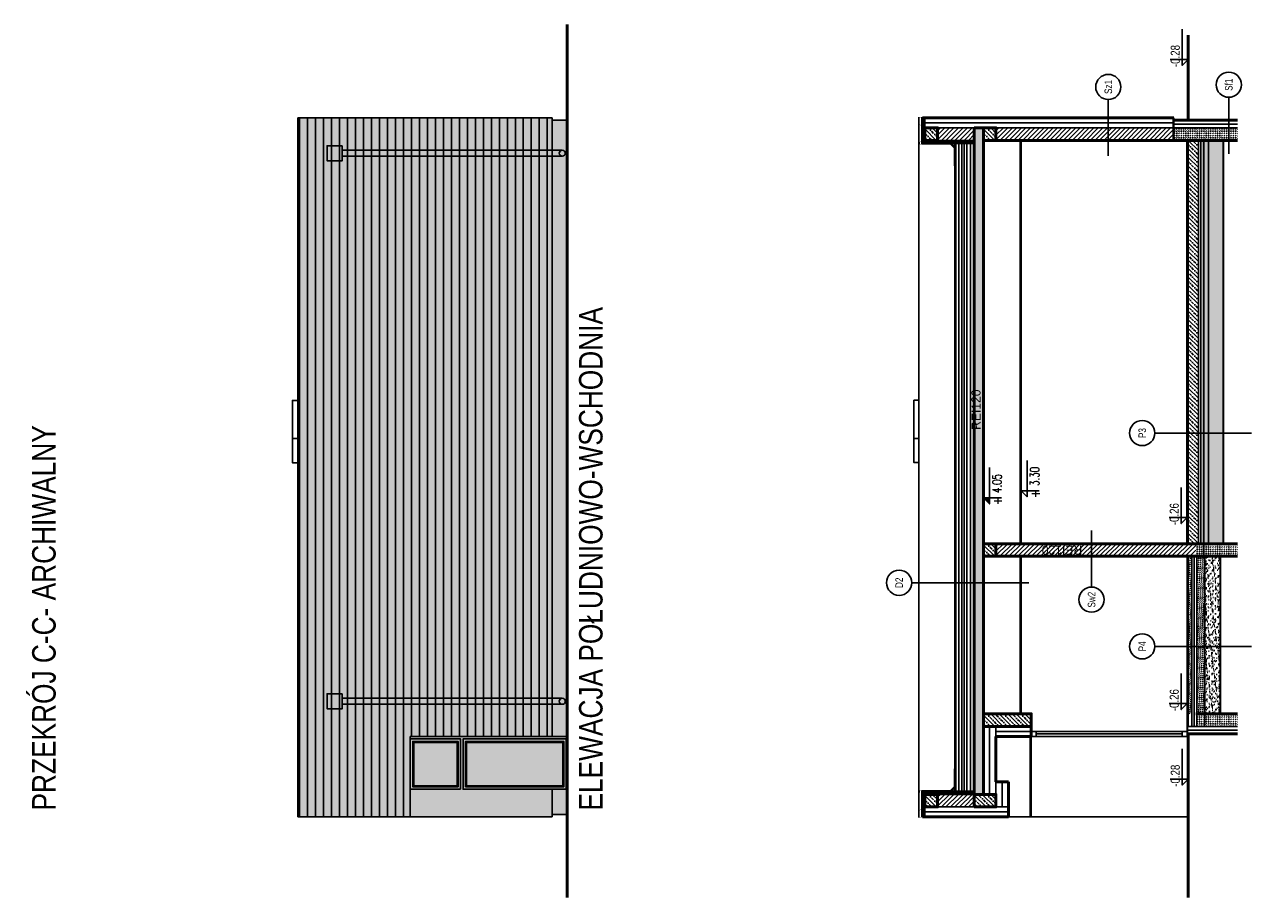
# Model space of a CAD drawing. Header units: centimetres. Extents: x 0 to 55409, y -2708 to 14680.
# Tile 89 of 215: x 36539 to 38976, y 4238 to 5973. Entities that reach past the tile are written whole.
import ezdxf
from ezdxf.enums import TextEntityAlignment as Align

# ---------------------------------------------------------------- set-up
doc = ezdxf.new("R2010")
doc.units = ezdxf.units.CM
doc.header["$LTSCALE"] = 0.01
doc.linetypes.add('IZOLACJA_WODOODPORNA_0.25', pattern=[15, 7.5, -7.5])
for name, color, linetype in [('A-ELEWACJE', 3, 'Continuous'), ('A-Elewacje-G', 6, 'Continuous'), ('A-Elewacje_wypełnienia', 7, 'Continuous'), ('A-obróbki', 7, 'Continuous'), ('CKIZOLACJE', 2, 'Continuous'), ('CKKOTY_WYS', 3, 'Continuous'), ('CKOKNA', 4, 'Continuous'), ('CKOPIS_WIDOK', 3, 'Continuous'), ('CKPODLOGA_OPIS', 3, 'Continuous'), ('CKPODLOGA_OTOCZKI', 1, 'Continuous'), ('CKPODLOGA_STR', 7, 'Continuous'), ('CKPRZEKROJ', 7, 'Continuous'), ('CKSCIANY_KRESK', 254, 'Continuous'), ('p.poz.', 240, 'Continuous')]:
    doc.layers.add(name, color=color, linetype=linetype)
doc.layers.add('CKSCIANY_PRZEKR', color=6, linetype='Continuous', lineweight=50)
doc.styles.add('Arial$001', font='arial.ttf', dxfattribs={"height": 1.872})
doc.styles.add('SIMPLEX', font='simplex.shx', dxfattribs={"width": 0.7, "height": 17})
doc.styles.get("Standard").update_dxf_attribs({"font": 'ic-simplex.shx', "width": 0.8})
doc.styles.add('WS_ARIAL', font='ReemKufi-Regular.ttf', dxfattribs={"height": 12})
doc.linetypes.add('IZOLACJA_CIEPLNA_OS', pattern='A,0.001,[220,CADKON.SHX,S=0.05,R=0,X=0,Y=0],-1,[220,CADKON.SHX,S=0.05,R=180,X=1,Y=0],-1', length=2.001)

# ---------------------------------------------------------------- blocks, each defined once
blk = doc.blocks.new('*U235')
at = {"color": 0, "linetype": 'ByBlock', "lineweight": -2}
for points in [[(0, 0), (1000, 0), (1000, 2050), (0, 2050)], [(50, 50), (950, 50), (950, 2000), (50, 2000)]]:
    blk.add_lwpolyline(points, close=True, dxfattribs=at)
for points in [[(270, 1980), (70, 1980), (70, 1517)], [(290, 1980), (270, 1980)], [(343, 1980), (290, 1980)], [(363, 1980), (343, 1980)], [(490, 1980), (363, 1980)], [(510, 1980), (490, 1980)], [(637, 1980), (510, 1980)], [(657, 1980), (637, 1980)], [(710, 1980), (657, 1980)], [(730, 1980), (710, 1980)], [(930, 1517), (930, 1980), (730, 1980)], [(70, 1517), (70, 1497)], [(70, 1497), (70, 1358)], [(930, 1497), (930, 1517)], [(930, 1358), (930, 1497)], [(70, 1358), (70, 1338)], [(70, 1338), (70, 1035)], [(930, 1338), (930, 1358)], [(930, 1035), (930, 1338)], [(70, 1035), (70, 1015)], [(70, 1015), (70, 711)], [(930, 1015), (930, 1035)], [(930, 711), (930, 1015)], [(70, 711), (70, 691)], [(70, 691), (70, 552)], [(70, 552), (70, 532)], [(70, 532), (70, 70)], [(730, 70), (930, 70), (930, 532)], [(930, 691), (930, 711)], [(930, 552), (930, 691)], [(930, 532), (930, 552)], [(70, 70), (270, 70)], [(270, 70), (290, 70)], [(290, 70), (343, 70)], [(343, 70), (363, 70)], [(363, 70), (490, 70)], [(490, 70), (510, 70)], [(510, 70), (637, 70)], [(637, 70), (657, 70)], [(657, 70), (710, 70)], [(710, 70), (730, 70)]]:
    blk.add_lwpolyline(points, dxfattribs=at)
blk = doc.blocks.new('*U236')
at = {"color": 0, "linetype": 'ByBlock', "lineweight": -2}
for points in [[(0, 0), (1000, 0), (1000, 1000), (0, 1000)], [(50, 50), (950, 50), (950, 950), (50, 950)]]:
    blk.add_lwpolyline(points, close=True, dxfattribs=at)
for points in [[(270, 930), (70, 930), (70, 730)], [(290, 930), (270, 930)], [(343, 930), (290, 930)], [(363, 930), (343, 930)], [(490, 930), (363, 930)], [(510, 930), (490, 930)], [(637, 930), (510, 930)], [(657, 930), (637, 930)], [(710, 930), (657, 930)], [(730, 930), (710, 930)], [(930, 730), (930, 930), (730, 930)], [(70, 730), (70, 710)], [(70, 710), (70, 655)], [(70, 655), (70, 635)], [(70, 635), (70, 510)], [(70, 510), (70, 490)], [(70, 490), (70, 365)], [(930, 710), (930, 730)], [(930, 655), (930, 710)], [(930, 635), (930, 655)], [(930, 510), (930, 635)], [(930, 490), (930, 510)], [(930, 365), (930, 490)], [(70, 365), (70, 345)], [(70, 345), (70, 290)], [(70, 290), (70, 270)], [(70, 270), (70, 70)], [(730, 70), (930, 70), (930, 270)], [(930, 345), (930, 365)], [(930, 290), (930, 345)], [(930, 270), (930, 290)], [(70, 70), (270, 70)], [(270, 70), (290, 70)], [(290, 70), (343, 70)], [(343, 70), (363, 70)], [(363, 70), (490, 70)], [(490, 70), (510, 70)], [(510, 70), (637, 70)], [(637, 70), (657, 70)], [(657, 70), (710, 70)], [(710, 70), (730, 70)]]:
    blk.add_lwpolyline(points, dxfattribs=at)
blk = doc.blocks.new('*U401')
blk.add_lwpolyline([(0, 30), (0, 0), (-10, 10), (50, 10)])
at = {"insert": (-12, 33), "char_height": 15, "width": 56.1, "attachment_point": 1, "style": 'SIMPLEX'}
blk.add_mtext('{\\W0.8;+}', dxfattribs=at)
at = {"style": 'SIMPLEX', "width": 0.7}
blk.add_attdef('0,00', (8.5, 17.9), '', height=15, dxfattribs=at)
blk = doc.blocks.new('*U402')
blk.add_lwpolyline([(0, 30), (0, 0), (-10, 10), (50, 10)])
at = {"insert": (-12, 33), "char_height": 15, "width": 56.1, "attachment_point": 1, "style": 'SIMPLEX'}
blk.add_mtext('{\\W0.8;+}', dxfattribs=at)
at = {"style": 'SIMPLEX', "width": 0.7}
blk.add_attdef('0,00', (8.5, 17.9), '', height=15, dxfattribs=at)
blk = doc.blocks.new('*U226')
at = {"color": 0}
blk.add_circle((0, 0), 25, dxfattribs=at)
at = {"layer": 'CKPODLOGA_OPIS', "width": 0.8}
blk.add_attdef('OZNAČENÍ', text='', height=15, dxfattribs=at).set_placement((0, 0), align=Align.MIDDLE_CENTER)
blk = doc.blocks.new('*U396')
at = {"color": 0}
blk.add_circle((0, 0), 25, dxfattribs=at)
at = {"layer": 'CKPODLOGA_OPIS', "width": 0.8}
blk.add_attdef('OZNAČENÍ', text='', height=15, dxfattribs=at).set_placement((0, 0), align=Align.MIDDLE_CENTER)
blk = doc.blocks.new('A$7E8919D261744')
at = {"layer": 'CKSCIANY_KRESK', "linetype": 'ByBlock', "lineweight": -3}
h = blk.add_hatch(color=8, dxfattribs=at)
h.dxf.hatch_style = 1
edge = h.paths.add_edge_path()
edge.add_arc((15, -467), 6, 181.7902, 360)
edge.add_line((21, -467), (21, -29.9))
edge.add_line((21, -29.9), (29.9, -29.9))
edge.add_line((29.9, -29.9), (29.9, 0))
edge.add_line((29.9, 0), (0, 0))
edge.add_line((0, 0), (0, -29.9))
edge.add_line((0, -29.9), (9, -29.9))
edge.add_line((9, -29.9), (9, -451.8))
edge.add_line((9, -451.8), (9, -467.2))
at = {"layer": 'A-Elewacje-G', "linetype": 'ByBlock', "lineweight": -3}
for p, q in [((9, -29.9), (9, -467)), ((21, -29.9), (21, -467))]:
    blk.add_line(p, q, dxfattribs=at)
blk.add_lwpolyline([(29.9, -29.9), (0, -29.9), (0, 0), (29.9, 0)], close=True, dxfattribs=at)
blk.add_circle((15, -467), 6, dxfattribs=at)

msp = doc.modelspace()

# ---------------------------------------------------------------- hatches: boundary and pattern name
at = {"layer": 'A-Elewacje_wypełnienia', "true_color": 0x7a7b7a}
h = msp.add_hatch(color=8, dxfattribs=at)
h.dxf.hatch_style = 1
h.paths.add_polyline_path([(37082.291, 5787.604), (37587.291, 5787.604), (37587.291, 4558.252), (37305.291, 4558.252), (37305.291, 4398.252), (37082.291, 4398.252)])
at = {"layer": 'A-Elewacje_wypełnienia'}
h = msp.add_hatch(dxfattribs=at)
h.set_pattern_fill('ANSI31', color=256, scale=5, angle=45)
h.set_pattern_definition([(90, (1176.225, 253.782), (-15.875, 4e-15), [])])
h.paths.add_polyline_path([(37082.291, 5787.604), (37587.291, 5787.604), (37587.291, 4558.252), (37305.291, 4558.252), (37305.291, 4398.252), (37082.291, 4398.252)])
at = {"layer": 'A-Elewacje_wypełnienia', "true_color": 0x383e42}
h = msp.add_hatch(color=250, dxfattribs=at)
h.dxf.hatch_style = 1
h.paths.add_polyline_path([(37587.291, 5782.604), (37617.291, 5782.604), (37617.291, 4558.252), (37587.291, 4558.252)])
at = {"layer": 'A-Elewacje_wypełnienia', "transparency": 33554661}
h = msp.add_hatch(dxfattribs=at)
h.set_pattern_fill('STONE', color=256, scale=1.5, angle=90, style=0, double=1)
h.set_pattern_definition([(135, (2060.9378, 0), (-3.97747564, -0.26516504), [3, -2.25])])
h.paths.add_polyline_path([(38890.607, 4941.252), (38880.607, 4941.252), (38880.607, 5742.604), (38890.607, 5742.604)])
h = msp.add_hatch(dxfattribs=at)
h.set_pattern_fill('AR-SAND', color=256, scale=0.2, angle=90, style=0, double=1)
h.set_pattern_definition([(127.5, (2044.918, 0), (-9.7882647, -0.3200063), [0, -7.7216, 0, -8.636, 0, -8.255]), (97.5, (2044.918, 0), (-14.336502, 8.9904657), [0, -4.1656, 0, -6.9596, 0, -2.667]), (57.5, (2044.918, -6.248), (-0.0287437, 15.8198474), [0, -2.54, 0, -9.144, 0, -11.938]), (47.5, (2044.918, -6.248), (-4.4585865, 15.271129), [0, -1.27, 0, -5.9944, 0, -6.858])])
h.paths.add_polyline_path([(38920.627, 4941.252), (38890.607, 4941.252), (38890.607, 5742.604), (38946.567, 5742.604), (38920.627, 5742.604)])
h = msp.add_hatch(dxfattribs=at)
h.set_pattern_fill('STONE', color=256, scale=1.5, angle=270, style=0, double=1)
h.set_pattern_definition([(135, (2014.8978, -9e-13), (-3.97747564, -0.26516504), [3, -2.25])])
h.paths.add_polyline_path([(38850.587, 4603.252), (38857.607, 4603.252), (38857.607, 4916.252), (38850.587, 4916.252)])
h = msp.add_hatch(dxfattribs=at)
h.set_pattern_fill('STONE', color=256, scale=1.5, angle=270, style=0, double=1)
h.set_pattern_definition([(135, (2031.9178, 0), (-3.97747564, -0.26516504), [3, -2.25])])
h.paths.add_polyline_path([(38867.607, 4603.252), (38882.607, 4603.252), (38882.607, 4916.252), (38867.607, 4916.252)])
h = msp.add_hatch(dxfattribs=at)
h.set_pattern_fill('AR-SAND', color=256, scale=0.2, angle=270, style=0, double=1)
h.set_pattern_definition([(127.5, (2032.918, 0), (-9.7882647, -0.3200063), [0, -7.7216, 0, -8.636, 0, -8.255]), (97.5, (2032.918, 0), (-14.336502, 8.9904657), [0, -4.1656, 0, -6.9596, 0, -2.667]), (57.5, (2032.918, -6.248), (-0.0287437, 15.8198474), [0, -2.54, 0, -9.144, 0, -11.938]), (47.5, (2032.918, -6.248), (-4.4585865, 15.271129), [0, -1.27, 0, -5.9944, 0, -6.858])])
h.paths.add_polyline_path([(38883.627, 4603.252), (38913.627, 4603.252), (38913.627, 4916.252), (38883.627, 4916.252)])
at = {"layer": 'A-Elewacje_wypełnienia', "true_color": 0x383e42}
h = msp.add_hatch(color=250, dxfattribs=at)
h.dxf.hatch_style = 1
h.paths.add_polyline_path([(37410.291, 4558.252), (37305.291, 4558.252), (37305.291, 4453.252), (37410.291, 4453.252)])
h.paths.add_polyline_path([(37312.291, 4460.252), (37312.291, 4546.252), (37398.291, 4546.252), (37398.291, 4460.252)])
h = msp.add_hatch(color=250, dxfattribs=at)
h.dxf.hatch_style = 1
h.paths.add_polyline_path([(37615.291, 4558.252), (37410.291, 4558.252), (37410.291, 4453.252), (37615.291, 4453.252)])
h.paths.add_polyline_path([(37417.291, 4460.252), (37417.291, 4546.252), (37608.291, 4546.252), (37608.291, 4460.252)])
at = {"layer": 'A-Elewacje_wypełnienia', "lineweight": -3}
h = msp.add_hatch(color=256, dxfattribs=at)
h.set_gradient(color1=(76, 114, 153), color2=(174, 215, 255), rotation=270, tint=1)
h.paths.add_polyline_path([(37312.291, 4460.252), (37312.291, 4546.252), (37398.291, 4546.252), (37398.291, 4460.252)])
h = msp.add_hatch(color=256, dxfattribs=at)
h.set_gradient(color1=(76, 114, 153), color2=(174, 215, 255), rotation=270, tint=1)
h.paths.add_polyline_path([(37417.291, 4460.252), (37417.291, 4546.252), (37608.291, 4546.252), (37608.291, 4460.252)])
at = {"layer": 'A-Elewacje_wypełnienia', "true_color": 0x383e42}
h = msp.add_hatch(color=250, dxfattribs=at)
h.dxf.hatch_style = 1
h.paths.add_polyline_path([(37305.291, 4453.252), (37587.291, 4453.252), (37587.291, 4398.252), (37305.291, 4398.252)])
h = msp.add_hatch(color=250, dxfattribs=at)
h.dxf.hatch_style = 1
h.paths.add_polyline_path([(37587.291, 4453.252), (37617.291, 4453.252), (37617.291, 4403.252), (37587.291, 4403.252)])
at = {"layer": 'CKKOTY_WYS', "ltscale": 0.01}
h = msp.add_hatch(color=256, dxfattribs=at)
h.dxf.hatch_style = 1
h.paths.add_polyline_path([(38443.587, 5032.422), (38455.587, 5020.422), (38455.587, 5032.422)])
at = {"layer": 'CKSCIANY_KRESK', "transparency": 33554661}
h = msp.add_hatch(dxfattribs=at)
h.set_pattern_fill('CONCRETE-BASIC', color=256, scale=3, angle=270, style=0)
h.set_pattern_definition([(315, (34314.294, 31093.524), (8.4852814, 8.4852814), []), (315, (34314.294, 31085.039), (12.727922, 4.2426407), [6, -3, 0, -3])])
h.paths.add_polyline_path([(38352.564, 5767.604), (38352.61, 5742.604), (38328.11, 5742.604), (38328.064, 5767.604)])
at = {"layer": 'CKSCIANY_KRESK', "lineweight": 5, "transparency": 33554687}
h = msp.add_hatch(dxfattribs=at)
h.set_pattern_fill('ANSI31', color=256, scale=2, style=0)
h.set_pattern_definition([(45, (2030.918, 0), (-4.4901281, 4.4901281), [])])
h.paths.add_polyline_path([(38425.564, 5767.604), (38425.61, 5742.604), (38352.61, 5742.604), (38352.564, 5767.604)])
at = {"layer": 'CKSCIANY_KRESK', "transparency": 33554661}
h = msp.add_hatch(dxfattribs=at)
h.set_pattern_fill('CONCRETE-BASIC', color=256, scale=3, angle=270, style=0)
h.set_pattern_definition([(315, (34417.294, 29794.172), (8.4852814, 8.4852814), []), (315, (34417.294, 29785.686), (12.727922, 4.2426407), [6, -3, 0, -3])])
h.paths.add_polyline_path([(38443.564, 5767.604), (38443.61, 4443.252), (38425.61, 4443.252), (38425.564, 5767.604)])
h = msp.add_hatch(dxfattribs=at)
h.set_pattern_fill('CONCRETE-BASIC', color=256, scale=3, angle=270, style=0)
h.set_pattern_definition([(315, (34430.294, 31093.524), (8.4852814, 8.4852814), []), (315, (34430.294, 31085.039), (12.727922, 4.2426407), [6, -3, 0, -3])])
h.paths.add_polyline_path([(38468.564, 5767.604), (38468.61, 5742.604), (38444.11, 5742.604), (38444.064, 5767.604)])
at = {"layer": 'CKSCIANY_KRESK', "lineweight": 5, "transparency": 33554687}
h = msp.add_hatch(dxfattribs=at)
h.set_pattern_fill('ANSI31', color=256, scale=2, style=0)
h.set_pattern_definition([(45, (2146.918, 7e-12), (-4.4901281, 4.4901281), [])])
h.paths.add_polyline_path([(38820.564, 5767.604), (38820.61, 5742.604), (38468.61, 5742.604), (38468.564, 5767.604)])
at = {"layer": 'CKSCIANY_KRESK'}
h = msp.add_hatch(dxfattribs=at)
h.set_pattern_fill('DASH', color=256, angle=225, style=0)
h.set_pattern_definition([(225, (-30049.5826, -44944.7898), (-4.49012806, 7e-16), [3.175, -3.175])])
h.paths.add_polyline_path([(38821.587, 5767.604), (38821.587, 5742.604), (38948.587, 5742.604), (38948.587, 5767.604)])
at = {"layer": 'CKSCIANY_KRESK', "transparency": 33554661}
h = msp.add_hatch(dxfattribs=at)
h.set_pattern_fill('CONCRETE-BASIC', color=256, scale=3, angle=270, style=0, double=1)
h.set_pattern_definition([(315, (2030.918, 0), (8.4852814, 8.4852814), []), (315, (2030.918, -8.485), (12.727922, 4.2426407), [6, -3, 0, -3])])
h.paths.add_polyline_path([(38870.587, 4941.252), (38850.587, 4941.252), (38850.587, 5742.604), (38870.587, 5742.604)])
h = msp.add_hatch(dxfattribs=at)
h.set_pattern_fill('CONCRETE-BASIC', color=256, scale=3, angle=270, style=0)
h.set_pattern_definition([(315, (34430.294, 30267.172), (8.4852814, 8.4852814), []), (315, (34430.294, 30258.686), (12.727922, 4.2426407), [6, -3, 0, -3])])
h.paths.add_polyline_path([(38468.564, 4941.252), (38468.61, 4916.252), (38444.11, 4916.252), (38444.064, 4941.252)])
at = {"layer": 'CKSCIANY_KRESK', "lineweight": 5, "transparency": 33554687}
h = msp.add_hatch(dxfattribs=at)
h.set_pattern_fill('ANSI31', color=256, scale=2, style=0)
h.set_pattern_definition([(45, (2146.918, -826.3525), (-4.4901281, 4.4901281), [])])
h.paths.add_polyline_path([(38865.584, 4941.252), (38865.63, 4916.252), (38468.61, 4916.252), (38468.564, 4941.252)])
at = {"layer": 'CKSCIANY_KRESK'}
h = msp.add_hatch(dxfattribs=at)
h.set_pattern_fill('DASH', color=256, angle=225, style=0)
h.set_pattern_definition([(225, (-30049.5826, -45771.1423), (-4.49012806, 7e-16), [3.175, -3.175])])
h.paths.add_polyline_path([(38866.607, 4941.252), (38866.607, 4916.252), (38948.587, 4916.252), (38948.587, 4941.252)])
at = {"layer": 'CKSCIANY_KRESK', "transparency": 33554661}
h = msp.add_hatch(dxfattribs=at)
h.set_pattern_fill('CONCRETE-BASIC', color=256, scale=3, angle=270, style=0)
h.set_pattern_definition([(315, (34430.294, 29929.172), (8.4852814, 8.4852814), []), (315, (34430.294, 29920.686), (12.727922, 4.2426407), [6, -3, 0, -3])])
h.paths.add_polyline_path([(38538.564, 4603.252), (38538.61, 4578.252), (38444.11, 4578.252), (38444.064, 4603.252)])
at = {"layer": 'CKSCIANY_KRESK'}
h = msp.add_hatch(dxfattribs=at)
h.set_pattern_fill('DASH', color=256, angle=225, style=0)
h.set_pattern_definition([(225, (-30049.5826, -46109.1423), (-4.49012806, 7e-16), [3.175, -3.175])])
h.paths.add_polyline_path([(38865.607, 4603.252), (38865.607, 4578.252), (38948.587, 4578.252), (38948.587, 4603.252)])
at = {"layer": 'CKSCIANY_KRESK', "transparency": 33554661}
h = msp.add_hatch(dxfattribs=at)
h.set_pattern_fill('CONCRETE-BASIC', color=256, scale=3, angle=270, style=0)
h.set_pattern_definition([(315, (34314.294, 29769.172), (8.4852814, 8.4852814), []), (315, (34314.294, 29760.686), (12.727922, 4.2426407), [6, -3, 0, -3])])
h.paths.add_polyline_path([(38352.564, 4443.252), (38352.61, 4418.252), (38328.11, 4418.252), (38328.064, 4443.252)])
at = {"layer": 'CKSCIANY_KRESK', "lineweight": 5, "transparency": 33554687}
h = msp.add_hatch(dxfattribs=at)
h.set_pattern_fill('ANSI31', color=256, scale=2, style=0)
h.set_pattern_definition([(45, (2030.918, -1324.3525), (-4.4901281, 4.4901281), [])])
h.paths.add_polyline_path([(38425.564, 4443.252), (38425.61, 4418.252), (38352.61, 4418.252), (38352.564, 4443.252)])
at = {"layer": 'CKSCIANY_KRESK', "transparency": 33554661}
h = msp.add_hatch(dxfattribs=at)
h.set_pattern_fill('CONCRETE-BASIC', color=256, scale=3, angle=270, style=0)
h.set_pattern_definition([(315, (34430.294, 29769.172), (8.4852814, 8.4852814), []), (315, (34430.294, 29760.686), (12.727922, 4.2426407), [6, -3, 0, -3])])
h.paths.add_polyline_path([(38468.564, 4443.252), (38468.61, 4418.252), (38425.61, 4418.252), (38425.564, 4443.252)])

# ---------------------------------------------------------------- linework, layer by layer
at = {"layer": 'A-ELEWACJE', "color": 1, "lineweight": 50}
msp.add_line((38850.587, 5951.722), (38850.587, 5782.604), dxfattribs=at)
at = {"layer": 'A-ELEWACJE'}
for p, q in [((37082.291, 5787.604), (37587.291, 5787.604)), ((37082.291, 5787.604), (37082.291, 4398.252)), ((37305.291, 4558.252), (37617.291, 4558.252)), ((37082.291, 4398.252), (37587.291, 4398.252))]:
    msp.add_line(p, q, dxfattribs=at)
at = {"layer": 'A-ELEWACJE', "color": 1}
msp.add_line((38848.587, 4558.252), (38848.587, 4871.252), dxfattribs=at)
at = {"layer": 'A-ELEWACJE', "color": 1, "lineweight": 50}
for points in [[(37617.291, 5972.872), (37617.291, 4238.352)], [(38850.587, 4563.252), (38850.587, 4238.329)]]:
    msp.add_lwpolyline(points, dxfattribs=at)
at = {"layer": 'A-ELEWACJE'}
for points in [[(37587.291, 5787.604), (37587.291, 4558.252)], [(37587.291, 5782.604), (37617.291, 5782.604)], [(37305.291, 4398.252), (37305.291, 4558.252)], [(37587.291, 4398.252), (37587.291, 4453.252)], [(37587.291, 4403.252), (37617.291, 4403.252)]]:
    msp.add_lwpolyline(points, dxfattribs=at)
at = {"layer": 'A-obróbki'}
for points in [[(38324.55, 5735.518, 0.3, 0.3, 0), (38326.465, 5734.104, 0.3, 0.3, 0), (38316.561, 5734.104, 0.3, 0.3, 0), (38315.439, 5788.923, 0.3, 0.3, 0), (38327.364, 5788.923, 0.3, 0.3, 0), (38325.438, 5786.997, 0.3, 0.3, 0)], [(38324.634, 5787.923, 0.3, 0.3, 0), (38316.551, 5787.923, 0.3, 0.3, 0), (38316.551, 5774.986, 0.3, 0.3, 0), (38320.087, 5771.451, 0.3, 0.3, 0), (38320.087, 5741.875, 0.3, 0.3, 0), (38317.551, 5739.34, 0.3, 0.3, 0), (38317.551, 5735.104, 0.3, 0.3, 0), (38323.757, 5735.104, 0.3, 0.3, 0)], [(38324.55, 4450.338, 0.3, 0.3, 0), (38326.465, 4451.752, 0.3, 0.3, 0), (38316.561, 4451.752, 0.3, 0.3, 0), (38315.439, 4396.933, 0.3, 0.3, 0), (38327.364, 4396.933, 0.3, 0.3, 0), (38325.438, 4398.859, 0.3, 0.3, 0)], [(38324.634, 4397.933, 0.3, 0.3, 0), (38316.551, 4397.933, 0.3, 0.3, 0), (38316.551, 4410.87, 0.3, 0.3, 0), (38320.087, 4414.405, 0.3, 0.3, 0), (38320.087, 4443.981, 0.3, 0.3, 0), (38317.551, 4446.517, 0.3, 0.3, 0), (38317.551, 4450.752, 0.3, 0.3, 0), (38323.757, 4450.752, 0.3, 0.3, 0)]]:
    msp.add_lwpolyline(points, format="xyseb", dxfattribs=at)
at = {"layer": 'CKIZOLACJE', "linetype": 'IZOLACJA_CIEPLNA_OS', "ltscale": 4.5}
for p, q in [((38821.587, 5775.104), (38948.587, 5775.104)), ((38848.587, 4570.752), (38948.587, 4570.752))]:
    msp.add_line(p, q, dxfattribs=at)
at = {"layer": 'CKIZOLACJE'}
for p, q in [((38327.587, 5742.604), (38327.587, 5767.604)), ((38389.087, 5305.229), (38389.087, 5737.604)), ((38400.587, 5305.229), (38400.587, 5737.604)), ((38410.587, 5305.229), (38410.587, 5737.604)), ((38389.087, 5309.116), (38389.087, 4448.252)), ((38400.587, 5305.229), (38400.587, 4448.252)), ((38410.587, 5305.229), (38410.587, 4448.252)), ((38327.587, 4443.252), (38327.587, 4418.252))]:
    msp.add_line(p, q, dxfattribs=at)
at = {"layer": 'CKIZOLACJE', "linetype": 'IZOLACJA_CIEPLNA_OS', "ltscale": 1.4}
for p, q in [((38327.587, 5740.104), (38425.587, 5740.104)), ((38389.156, 5731.266), (38382.817, 5737.604)), ((38327.587, 4445.752), (38425.587, 4445.752)), ((38389.156, 4454.59), (38382.817, 4448.252))]:
    msp.add_line(p, q, dxfattribs=at)
at = {"layer": 'CKIZOLACJE', "linetype": 'IZOLACJA_CIEPLNA_OS', "ltscale": 3.5}
for q in [(38394.837, 5737.604), (38394.837, 4448.252)]:
    msp.add_line((38394.837, 5305.229), q, dxfattribs=at)
at = {"layer": 'CKIZOLACJE', "linetype": 'IZOLACJA_CIEPLNA_OS', "ltscale": 3}
for q in [(38405.587, 5737.604), (38405.587, 4448.252)]:
    msp.add_line((38405.587, 5305.229), q, dxfattribs=at)
at = {"layer": 'CKIZOLACJE', "linetype": 'IZOLACJA_CIEPLNA_OS', "ltscale": 5}
for q in [(38418.087, 5737.604), (38418.087, 4448.252)]:
    msp.add_line((38418.087, 5305.229), q, dxfattribs=at)
at = {"layer": 'CKIZOLACJE', "linetype": 'IZOLACJA_CIEPLNA_OS', "ltscale": 7}
for p, q in [((38456.087, 4578.252), (38456.087, 4443.252)), ((38481.087, 4468.252), (38481.087, 4418.252))]:
    msp.add_line(p, q, dxfattribs=at)
at = {"layer": 'CKIZOLACJE', "linetype": 'IZOLACJA_WODOODPORNA_0.25'}
for points in [[(38322.087, 5787.923, 1, 1, 0), (38322.087, 5736.104, 1, 1, 0), (38377.66, 5736.104, 1, 1, 0), (38386.574, 5727.191, 1, 1, 0), (38386.599, 5691.988, 0, 0, 0)], [(38881.107, 4916.252, 1, 1, 0), (38881.107, 5742.104, 1, 1, 0), (38821.087, 5742.104, 1, 1, 0), (38821.087, 5787.604, 1, 1, 0)], [(38365.209, 5737.104, 1, 1, 0), (38379.074, 5737.104, 1, 1, 0), (38388.583, 5727.597, 1, 1, 0), (38388.561, 5726.988, 0, 0, 0)], [(38367.011, 5736.104, 1, 1, 0), (38378.66, 5736.104, 1, 1, 0), (38387.57, 5727.196, 1, 1, 0), (38387.563, 5726.988, 0, 0, 0)], [(38387.587, 5726.988, 1, 1, 0), (38387.587, 5309.116, 0, 0, 0)], [(38388.587, 5726.988, 1, 1, 0), (38388.587, 5309.116, 0, 0, 0)], [(38387.587, 4458.868, 1, 1, 0), (38387.587, 5309.116, 0, 0, 0)], [(38388.587, 4458.868, 1, 1, 0), (38388.587, 5309.116, 0, 0, 0)], [(38880.607, 4915.752, 1, 1, 0), (38883.107, 4915.752, 1, 1, 0), (38883.107, 4578.252, 1, 1, 0)], [(38322.087, 4397.933, 1, 1, 0), (38322.087, 4449.752, 1, 1, 0), (38377.66, 4449.752, 1, 1, 0), (38386.574, 4458.665, 1, 1, 0), (38386.599, 4493.868, 0, 0, 0)], [(38365.209, 4448.752, 1, 1, 0), (38379.074, 4448.752, 1, 1, 0), (38388.583, 4458.259, 1, 1, 0), (38388.561, 4458.868, 0, 0, 0)], [(38367.011, 4449.752, 1, 1, 0), (38378.66, 4449.752, 1, 1, 0), (38387.57, 4458.661, 1, 1, 0), (38387.563, 4458.868, 0, 0, 0)]]:
    msp.add_lwpolyline(points, format="xyseb", dxfattribs=at)
at = {"layer": 'CKIZOLACJE', "linetype": 'IZOLACJA_CIEPLNA_OS', "ltscale": 1.4}
for points in [[(38325.087, 5737.604), (38325.087, 5787.604)], [(38325.087, 4448.252), (38325.087, 4398.252)]]:
    msp.add_lwpolyline(points, dxfattribs=at)
at = {"layer": 'CKIZOLACJE'}
for points in [[(38327.587, 5737.604), (38327.587, 5787.604)], [(38468.587, 4558.252), (38468.587, 4578.252)], [(38468.587, 4468.252), (38468.587, 4443.252)], [(38327.587, 4448.252), (38327.587, 4398.252)], [(38468.587, 4418.252), (38493.587, 4418.252)]]:
    msp.add_lwpolyline(points, dxfattribs=at)
at = {"layer": 'CKIZOLACJE', "linetype": 'IZOLACJA_CIEPLNA_OS', "ltscale": 6}
for points in [[(38327.587, 5777.604), (38821.587, 5777.604)], [(38468.587, 4568.252), (38538.587, 4568.252)], [(38327.587, 4408.252), (38493.587, 4408.252)]]:
    msp.add_lwpolyline(points, dxfattribs=at)
at = {"layer": 'CKIZOLACJE', "linetype": 'IZOLACJA_WODOODPORNA_0.25', "ltscale": 10}
for points in [[(38870.597, 4941.252, 0.02, 0.02, 0), (38870.597, 5742.604, 0, 0, 0)], [(38857.597, 4916.252, 0.02, 0.02, 0), (38857.597, 4578.252, 0, 0, 0)]]:
    msp.add_lwpolyline(points, format="xyseb", dxfattribs=at)
at = {"layer": 'CKIZOLACJE', "linetype": 'IZOLACJA_CIEPLNA_OS', "ltscale": 3}
for points in [[(38875.607, 4941.252), (38875.607, 5741.604)], [(38862.607, 4916.252), (38862.607, 4578.252)]]:
    msp.add_lwpolyline(points, dxfattribs=at)
at = {"layer": 'CKKOTY_WYS', "ltscale": 0.01}
for points in [[(38814.587, 5903.478), (38850.587, 5903.479), (38838.587, 5891.479), (38838.585, 5963.479)], [(38812.587, 4993.228), (38848.587, 4993.229), (38836.587, 4981.229), (38836.585, 5053.229)], [(38812.587, 4623.639), (38848.587, 4623.64), (38836.587, 4611.64), (38836.585, 4683.64)], [(38814.587, 4473.493), (38850.587, 4473.494), (38838.587, 4461.494), (38838.585, 4533.494)]]:
    msp.add_lwpolyline(points, dxfattribs=at)
at = {"layer": 'CKOKNA', "lineweight": -2}
for p, q in [((38848.587, 4558.252), (38538.557, 4558.252)), ((38848.587, 4568.252), (38538.587, 4568.252)), ((38548.557, 4568.252), (38548.557, 4558.252)), ((38548.557, 4563.252), (38838.617, 4563.252)), ((38838.617, 4568.252), (38838.617, 4558.252))]:
    msp.add_line(p, q, dxfattribs=at)
at = {"layer": 'CKOPIS_WIDOK'}
for points in [[(37082.291, 5150.104), (37071.291, 5150.104), (37071.291, 5226.104), (37082.291, 5226.104)], [(38316.551, 5150.423), (38305.551, 5150.423), (38305.551, 5226.423), (38316.551, 5226.423)], [(37082.291, 5102.257), (37071.291, 5102.237), (37071.291, 5150.104)], [(38316.551, 5102.576), (38305.551, 5102.556), (38305.551, 5150.423)]]:
    msp.add_lwpolyline(points, dxfattribs=at)
at = {"layer": 'CKPODLOGA_OTOCZKI'}
for p, q in [((38691.764, 5711.654), (38691.764, 5823.831)), ((38931.023, 5716.05), (38931.023, 5828.228)), ((38976.087, 5161.162), (38784.154, 5161.162)), ((38658.492, 4855.11), (38658.492, 4967.287)), ((38533.708, 4863.667), (38301.287, 4863.667)), ((38976.087, 4737.252), (38784.154, 4737.252))]:
    msp.add_line(p, q, dxfattribs=at)
at = {"layer": 'CKPODLOGA_STR', "color": 7, "ltscale": 10}
for p, q in [((38820.587, 5741.604), (38820.587, 5787.604)), ((38821.587, 5742.604), (38821.587, 5787.604)), ((38820.587, 5741.604), (38865.607, 5741.604)), ((38850.587, 4941.252), (38850.587, 5741.604)), ((38870.587, 4941.252), (38870.587, 5742.604)), ((38870.607, 4941.252), (38870.607, 5742.604)), ((38880.607, 5741.604), (38880.607, 4916.252)), ((38881.607, 5742.604), (38881.607, 4916.252)), ((38881.607, 4941.252), (38881.607, 5742.604)), ((38890.607, 4941.252), (38890.607, 5742.604)), ((38850.587, 5244.604), (38850.587, 4941.252)), ((38850.587, 4916.252), (38850.587, 4578.252)), ((38857.587, 4916.252), (38857.587, 4578.252)), ((38857.607, 4916.252), (38857.607, 4578.252)), ((38867.607, 4578.252), (38867.607, 4916.252)), ((38882.607, 4578.252), (38882.607, 4916.252)), ((38883.607, 4916.252), (38883.607, 4603.252))]:
    msp.add_line(p, q, dxfattribs=at)
at = {"layer": 'CKPODLOGA_STR', "color": 6, "lineweight": 35, "ltscale": 10}
for p, q in [((38920.627, 4941.252), (38920.627, 5742.604)), ((38913.627, 4916.252), (38913.627, 4603.252))]:
    msp.add_line(p, q, dxfattribs=at)
at = {"layer": 'CKPODLOGA_STR', "color": 7, "ltscale": 10}
for points in [[(38321.587, 5787.923), (38321.587, 5735.604), (38377.453, 5735.604), (38386.07, 5726.988)], [(38322.587, 5767.604), (38322.587, 5736.604), (38378.867, 5736.604), (38388.079, 5727.394), (38388.064, 5726.988)], [(38372.511, 5737.604), (38379.281, 5737.604), (38389.093, 5727.794), (38389.064, 5726.954)], [(38372.511, 5736.604), (38378.867, 5736.604), (38388.079, 5727.394), (38388.064, 5726.988)], [(38372.511, 5735.604), (38378.453, 5735.604), (38387.066, 5726.993), (38387.066, 5726.988)], [(38378.453, 5735.604), (38387.087, 5726.972)], [(38386.087, 5726.988), (38386.087, 5691.988)], [(38387.087, 5726.988), (38387.087, 5309.116)], [(38387.087, 5726.972), (38387.087, 5309.116)], [(38388.087, 5726.988), (38388.087, 5309.116)], [(38387.087, 4458.884), (38387.087, 5309.116)], [(38387.087, 4458.868), (38387.087, 5309.116)], [(38388.087, 4458.868), (38388.087, 5309.116)], [(38882.607, 4915.252), (38880.607, 4915.252)], [(38386.087, 4458.868), (38386.087, 4493.868)], [(38321.587, 4397.933), (38321.587, 4450.252), (38377.453, 4450.252), (38386.07, 4458.868)], [(38322.587, 4418.252), (38322.587, 4449.252), (38378.867, 4449.252), (38388.079, 4458.462), (38388.064, 4458.868)], [(38372.511, 4448.252), (38379.281, 4448.252), (38389.093, 4458.062), (38389.064, 4458.903)], [(38372.511, 4449.252), (38378.867, 4449.252), (38388.079, 4458.462), (38388.064, 4458.868)], [(38372.511, 4450.252), (38378.453, 4450.252), (38387.066, 4458.864), (38387.066, 4458.868)], [(38378.453, 4450.252), (38387.087, 4458.884)], [(38324.587, 4410.328), (38324.587, 4404.386)]]:
    msp.add_lwpolyline(points, dxfattribs=at)
at = {"layer": 'CKPODLOGA_STR', "color": 6, "lineweight": 35, "ltscale": 10}
for points in [[(38848.587, 4941.252), (38848.587, 5742.604)], [(38848.587, 5244.604), (38848.587, 4941.252)], [(38848.587, 4916.252), (38848.587, 4558.252)]]:
    msp.add_lwpolyline(points, dxfattribs=at)
at = {"layer": 'CKPRZEKROJ'}
for p, q in [((38327.587, 5767.604), (38948.587, 5767.604)), ((38848.587, 5767.604), (38948.587, 5767.604)), ((38327.587, 5742.604), (38425.587, 5742.604)), ((38848.587, 4578.252), (38948.587, 4578.252)), ((38327.587, 4443.252), (38425.587, 4443.252)), ((38327.587, 4418.252), (38468.587, 4418.252))]:
    msp.add_line(p, q, dxfattribs=at)
at = {"layer": 'CKPRZEKROJ', "color": 4}
for p, q in [((38516.587, 4941.252), (38516.587, 5742.604)), ((38518.587, 4941.252), (38518.587, 5742.604)), ((38516.587, 4916.252), (38516.587, 4603.252)), ((38518.587, 4916.252), (38518.587, 4603.252)), ((38536.557, 4558.252), (38536.557, 4398.257)), ((38538.557, 4560.002), (38538.557, 4398.257))]:
    msp.add_line(p, q, dxfattribs=at)
at = {"layer": 'CKPRZEKROJ'}
for points in [[(38315.439, 5788.923), (38315.439, 4396.933)], [(38493.587, 4398.252), (38850.587, 4398.29)]]:
    msp.add_lwpolyline(points, dxfattribs=at)
at = {"layer": 'CKSCIANY_PRZEKR'}
for p, q in [((38322.587, 5737.604), (38322.587, 5787.604)), ((38322.587, 5787.604), (38821.587, 5787.604)), ((38821.587, 5782.604), (38948.587, 5782.604)), ((38821.587, 5782.604), (38948.587, 5782.604)), ((38425.587, 5767.604), (38425.587, 4418.252)), ((38443.587, 5767.604), (38443.587, 4603.252)), ((38322.587, 5737.604), (38425.587, 5737.604)), ((38443.587, 5742.604), (38948.587, 5742.604)), ((38443.587, 4941.252), (38948.587, 4941.252)), ((38443.587, 4916.252), (38948.587, 4916.252)), ((38865.607, 4603.252), (38948.587, 4603.252)), ((38443.587, 4578.252), (38538.587, 4578.252)), ((38443.587, 4578.252), (38443.587, 4443.252)), ((38468.587, 4558.252), (38468.587, 4468.252)), ((38848.587, 4563.252), (38948.587, 4563.252)), ((38493.587, 4468.252), (38493.587, 4398.252)), ((38322.587, 4448.252), (38322.587, 4398.252)), ((38322.587, 4448.252), (38425.587, 4448.252)), ((38443.587, 4443.252), (38468.587, 4443.252)), ((38322.587, 4398.252), (38493.587, 4398.252)), ((38322.587, 4398.252), (38493.587, 4398.252))]:
    msp.add_line(p, q, dxfattribs=at)
for points in [[(38327.587, 5767.604), (38352.587, 5767.604), (38352.587, 5742.604), (38327.587, 5742.604)], [(38443.587, 5767.604), (38468.587, 5767.604), (38468.587, 5742.604), (38443.587, 5742.604)], [(38443.587, 4941.252), (38468.587, 4941.252), (38468.587, 4916.252), (38443.587, 4916.252)], [(38443.587, 4603.252), (38538.587, 4603.252), (38538.587, 4578.252), (38443.587, 4578.252)], [(38327.587, 4443.252), (38352.587, 4443.252), (38352.587, 4418.252), (38327.587, 4418.252)], [(38425.587, 4418.252), (38468.587, 4418.252), (38468.587, 4443.252), (38425.587, 4443.252)]]:
    msp.add_lwpolyline(points, close=True, dxfattribs=at)
for points in [[(38443.587, 5767.604), (38425.587, 5767.604)], [(38468.587, 4558.252), (38538.587, 4558.252)], [(38538.587, 4558.28), (38538.587, 4578.252), (38535.586, 4578.252)], [(38538.587, 4578.252), (38538.587, 4558.252)], [(38468.587, 4468.252), (38493.587, 4468.252)]]:
    msp.add_lwpolyline(points, dxfattribs=at)

# ---------------------------------------------------------------- block references
at = {"layer": 'A-ELEWACJE', "xscale": 0.09999999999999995, "yscale": 0.09999999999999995, "zscale": 0.09999999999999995, "rotation": 90}
for name, p in [('*U236', (37405.291, 4453.252)), ('*U235', (37615.291, 4453.252))]:
    msp.add_blockref(name, p, dxfattribs=at)
at = {"layer": 'CKIZOLACJE', "rotation": 89.99999999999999}
for p in [(37140.291, 5702.214), (37140.291, 4613.252)]:
    msp.add_blockref('A$7E8919D261744', p, dxfattribs=at)
at = {"layer": 'CKKOTY_WYS', "ltscale": 0.01}
ref = msp.add_blockref('*U401', (38518.587, 5046.61), dxfattribs=dict(at, xscale=-1.2, yscale=1.2, zscale=1.2, rotation=269.9999999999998))
ref.add_attrib('0,00', '3.30', (38554.651, 5056.113), dxfattribs={"layer": '0', "height": 18, "rotation": 90, "style": 'SIMPLEX', "width": 0.7})
ref = msp.add_blockref('*U402', (38443.587, 5032.422), dxfattribs=dict(at, xscale=-1.2, yscale=1.2, zscale=1.2, rotation=269.9999999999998))
ref.add_attrib('0,00', '4.05', (38479.651, 5041.926), dxfattribs={"layer": '0', "height": 18, "rotation": 90, "style": 'SIMPLEX', "width": 0.7})
at = {"layer": 'CKPODLOGA_OTOCZKI'}
ref = msp.add_blockref('*U396', (38691.764, 5848.831), dxfattribs=dict(at, rotation=90))
ref.add_attrib('Označení', 'Sz1', dxfattribs={"layer": 'CKPODLOGA_OPIS', "height": 15, "rotation": 90, "width": 0.8}).set_placement((38691.764, 5848.831), align=Align.MIDDLE_CENTER)
ref = msp.add_blockref('*U396', (38931.023, 5853.228), dxfattribs=dict(at, rotation=90))
ref.add_attrib('Označení', 'Sf1', dxfattribs={"layer": 'CKPODLOGA_OPIS', "height": 15, "rotation": 90, "width": 0.8}).set_placement((38931.023, 5853.228), align=Align.MIDDLE_CENTER)
ref = msp.add_blockref('*U226', (38759.154, 5161.162), dxfattribs=dict(at, rotation=90))
ref.add_attrib('Označení', 'P3', dxfattribs={"layer": 'CKPODLOGA_OPIS', "height": 15, "rotation": 90, "width": 0.8}).set_placement((38759.154, 5161.162), align=Align.MIDDLE_CENTER)
ref = msp.add_blockref('*U226', (38276.287, 4863.667), dxfattribs=dict(at, rotation=90))
ref.add_attrib('Označení', 'D2', dxfattribs={"layer": 'CKPODLOGA_OPIS', "height": 15, "rotation": 90, "width": 0.8}).set_placement((38276.287, 4863.667), align=Align.MIDDLE_CENTER)
ref = msp.add_blockref('*U396', (38658.492, 4830.11), dxfattribs=dict(at, rotation=90))
ref.add_attrib('Označení', 'Sw2', dxfattribs={"layer": 'CKPODLOGA_OPIS', "height": 15, "rotation": 90, "width": 0.8}).set_placement((38658.492, 4830.11), align=Align.MIDDLE_CENTER)
ref = msp.add_blockref('*U226', (38759.154, 4737.252), dxfattribs=dict(at, rotation=90))
ref.add_attrib('Označení', 'P4', dxfattribs={"layer": 'CKPODLOGA_OPIS', "height": 15, "rotation": 90, "width": 0.8}).set_placement((38759.154, 4737.252), align=Align.MIDDLE_CENTER)

# ---------------------------------------------------------------- texts
at = {"color": 7, "style": 'Arial$001', "width": 0.8}
for s, p in [('ELEWACJA POŁUDNIOWO-WSCHODNIA', (37687.291, 4411.104)), ('PRZEKRÓJ C-C- ARCHIWALNY ', (36601.174, 4411.104))]:
    msp.add_text(s, height=46.70802, rotation=90, dxfattribs=at).set_placement(p)
at = {"layer": 'CKKOTY_WYS', "ltscale": 0.01, "width": 0.8}
for s, p in [('-0.28', (38833.701, 5888.283)), ('-0.26', (38831.701, 4978.033)), ('-0.26', (38831.701, 4608.444)), ('-0.28', (38833.701, 4458.298))]:
    msp.add_text(s, height=18, rotation=90, dxfattribs=at).set_placement(p)
at = {"layer": 'p.poz.', "color": 1, "true_color": 0xff1a1a, "style": 'WS_ARIAL'}
for rotation, p in [(90.067192, (38438.145, 5167.431)), (180.067192, (38639.995, 4937.601))]:
    msp.add_text('REI120', height=18, rotation=rotation, dxfattribs=at).set_placement(p)

doc.saveas('drawing.dxf')
